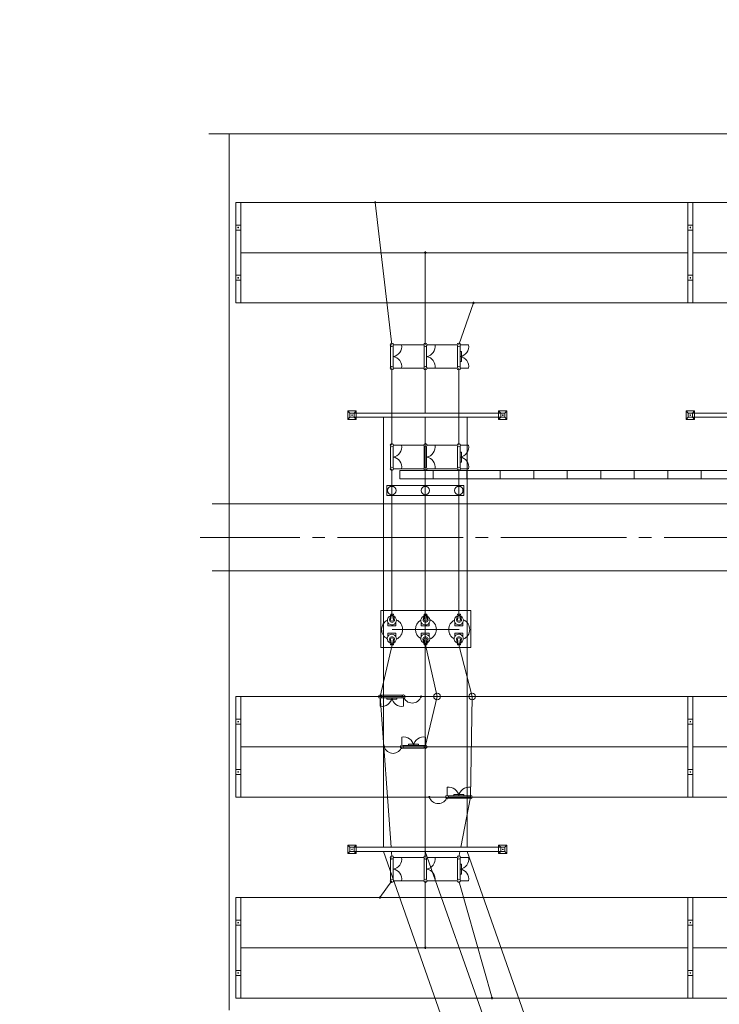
# Model space of a CAD drawing. Header units: millimetres. Extents: x 0 to 420, y 0 to 297.
# Tile 3 of 16: x 0 to 84, y 179 to 297. Entities that reach past the tile are written whole.
import ezdxf

# ---------------------------------------------------------------- set-up
doc = ezdxf.new("R2010")
doc.units = ezdxf.units.MM
for name, pattern in [('K5LT_AXLED', [19.5, 15, -1.5, 1.5, -1.5]), ('K5LT_BASIC', [0]), ('K5LT_THIN', [0]), ('K5LT_THIN_INCLUDED_TO_HATCHING', [0])]:
    doc.linetypes.add(name, pattern=pattern)
doc.layers.add('лотки', color=7, linetype='Continuous')
doc.layers.add('ошиновка 110', color=2, linetype='Continuous', true_color=0xffff00)

# ---------------------------------------------------------------- blocks, each defined once
blk = doc.blocks.new('U27')
at = {"color": 4, "linetype": 'K5LT_THIN', "lineweight": 9, "true_color": 0x00ffff}
for p, q in [((43.87, 240.18), (43.87, 241.38)), ((43.87, 241.38), (53.05, 241.38)), ((53.05, 241.38), (53.05, 240.18)), ((53.05, 240.18), (43.87, 240.18))]:
    blk.add_line(p, q, dxfattribs=at)
blk = doc.blocks.new('U33')
at = {"layer": 'лотки', "color": 4, "linetype": 'K5LT_THIN', "lineweight": 9, "true_color": 0x00ffff}
for p, q in [((201.4, 243.18), (45.4, 243.18)), ((45.4, 243.18), (45.4, 242.18)), ((45.4, 242.18), (201.4, 242.18))]:
    blk.add_line(p, q, dxfattribs=at)
blk = doc.blocks.new('U34')
at = {"color": 7, "linetype": 'K5LT_THIN_INCLUDED_TO_HATCHING', "lineweight": 9, "true_color": 0xffffff}
blk.add_line((25.01, 178.75), (25.01, 283.39), dxfattribs=at)
blk = doc.blocks.new('U36')
at = {"color": 7, "linetype": 'K5LT_THIN_INCLUDED_TO_HATCHING', "lineweight": 9, "true_color": 0xffffff}
blk.add_line((121, 283.39), (22.59, 283.39), dxfattribs=at)
blk = doc.blocks.new('U46')
at = {"color": 4, "linetype": 'K5LT_THIN', "lineweight": 9, "true_color": 0x00ffff}
for p, q in [((79.8, 263.18), (79.8, 275.18)), ((80.4, 275.18), (79.8, 275.18)), ((80.4, 275.18), (80.4, 263.18)), ((79.8, 271.88), (79.8, 272.48)), ((79.8, 272.48), (80.4, 272.48)), ((80.4, 271.88), (79.8, 271.88)), ((80.17, 272.18), (80.03, 272.18)), ((80.1, 272.25), (80.1, 272.11)), ((80.4, 272.48), (80.4, 271.88)), ((79.8, 265.88), (79.8, 266.48)), ((79.8, 266.48), (80.4, 266.48)), ((80.4, 265.88), (79.8, 265.88)), ((80.17, 266.18), (80.03, 266.18)), ((80.1, 266.25), (80.1, 266.11)), ((80.4, 266.48), (80.4, 265.88)), ((80.4, 263.18), (79.8, 263.18))]:
    blk.add_line(p, q, dxfattribs=at)
blk = doc.blocks.new('U47')
at = {"color": 4, "linetype": 'K5LT_THIN', "lineweight": 9, "true_color": 0x00ffff}
for p, q in [((79.8, 204.18), (79.8, 216.18)), ((80.4, 216.18), (79.8, 216.18)), ((80.4, 216.18), (80.4, 204.18)), ((79.8, 212.88), (79.8, 213.48)), ((79.8, 213.48), (80.4, 213.48)), ((80.4, 212.88), (79.8, 212.88)), ((80.17, 213.18), (80.03, 213.18)), ((80.1, 213.25), (80.1, 213.11)), ((80.4, 213.48), (80.4, 212.88)), ((79.8, 206.88), (79.8, 207.48)), ((79.8, 207.48), (80.4, 207.48)), ((80.17, 207.18), (80.03, 207.18)), ((80.1, 207.25), (80.1, 207.11)), ((80.4, 207.48), (80.4, 206.88)), ((80.4, 206.88), (79.8, 206.88)), ((80.4, 204.18), (79.8, 204.18))]:
    blk.add_line(p, q, dxfattribs=at)
blk = doc.blocks.new('U48')
at = {"color": 4, "linetype": 'K5LT_THIN', "lineweight": 9, "true_color": 0x00ffff}
for p, q in [((79.8, 180.18), (79.8, 192.18)), ((80.4, 192.18), (79.8, 192.18)), ((80.4, 192.18), (80.4, 180.18)), ((79.8, 188.88), (79.8, 189.48)), ((79.8, 189.48), (80.4, 189.48)), ((80.4, 189.48), (80.4, 188.88)), ((80.4, 188.88), (79.8, 188.88)), ((80.17, 189.18), (80.03, 189.18)), ((80.1, 189.25), (80.1, 189.11)), ((79.8, 182.88), (79.8, 183.48)), ((79.8, 183.48), (80.4, 183.48)), ((80.4, 183.48), (80.4, 182.88)), ((80.4, 182.88), (79.8, 182.88)), ((80.17, 183.18), (80.03, 183.18)), ((80.1, 183.25), (80.1, 183.11)), ((80.4, 180.18), (79.8, 180.18))]:
    blk.add_line(p, q, dxfattribs=at)
blk = doc.blocks.new('U121')
at = {"color": 4, "linetype": 'K5LT_THIN', "lineweight": 9, "true_color": 0x00ffff}
for p, q in [((25.8, 263.18), (25.8, 275.18)), ((26.4, 275.18), (25.8, 275.18)), ((26.4, 275.18), (26.4, 263.18)), ((25.8, 271.88), (25.8, 272.48)), ((25.8, 272.48), (26.4, 272.48)), ((26.4, 271.88), (25.8, 271.88)), ((26.17, 272.18), (26.03, 272.18)), ((26.1, 272.25), (26.1, 272.11)), ((26.4, 272.48), (26.4, 271.88)), ((25.8, 265.88), (25.8, 266.48)), ((25.8, 266.48), (26.4, 266.48)), ((26.4, 265.88), (25.8, 265.88)), ((26.17, 266.18), (26.03, 266.18)), ((26.1, 266.25), (26.1, 266.11)), ((26.4, 266.48), (26.4, 265.88)), ((26.4, 263.18), (25.8, 263.18))]:
    blk.add_line(p, q, dxfattribs=at)
blk = doc.blocks.new('U122')
at = {"color": 4, "linetype": 'K5LT_THIN', "lineweight": 9, "true_color": 0x00ffff}
for p, q in [((25.8, 204.18), (25.8, 216.18)), ((26.4, 216.18), (25.8, 216.18)), ((26.4, 216.18), (26.4, 204.18)), ((25.8, 212.88), (25.8, 213.48)), ((25.8, 213.48), (26.4, 213.48)), ((26.4, 212.88), (25.8, 212.88)), ((26.17, 213.18), (26.03, 213.18)), ((26.1, 213.25), (26.1, 213.11)), ((26.4, 213.48), (26.4, 212.88)), ((25.8, 206.88), (25.8, 207.48)), ((25.8, 207.48), (26.4, 207.48)), ((26.17, 207.18), (26.03, 207.18)), ((26.1, 207.25), (26.1, 207.11)), ((26.4, 207.48), (26.4, 206.88)), ((26.4, 206.88), (25.8, 206.88)), ((26.4, 204.18), (25.8, 204.18))]:
    blk.add_line(p, q, dxfattribs=at)
blk = doc.blocks.new('U123')
at = {"color": 4, "linetype": 'K5LT_THIN', "lineweight": 9, "true_color": 0x00ffff}
for p, q in [((48.29, 258.05), (48.29, 255.51)), ((48.59, 255.52), (48.59, 258.05)), ((48.65, 258.18), (49.61, 258.18)), ((48.65, 255.38), (49.61, 255.38))]:
    blk.add_line(p, q, dxfattribs=at)
for centre, radius, start, end in [((48.45, 258.18), 0.2, 0, 180), ((48.45, 258.18), 0.2, 180, 0), ((48.43, 257.97), 1.2, 277.855, 10.1513), ((48.43, 255.59), 1.2, 349.8672, 82.145), ((48.45, 255.38), 0.2, 0, 180), ((48.45, 255.38), 0.2, 180, 0)]:
    blk.add_arc(centre, radius, start, end, dxfattribs=at)
blk = doc.blocks.new('U124')
at = {"color": 4, "linetype": 'K5LT_THIN', "lineweight": 9, "true_color": 0x00ffff}
for p, q in [((52.29, 258.05), (52.29, 255.51)), ((52.59, 255.52), (52.59, 258.05)), ((52.65, 258.18), (53.61, 258.18)), ((52.59, 257.38), (52.76, 257.38)), ((52.76, 257.38), (52.76, 256.18)), ((52.76, 256.18), (52.59, 256.18)), ((52.65, 255.38), (53.61, 255.38))]:
    blk.add_line(p, q, dxfattribs=at)
for centre, radius, start, end in [((52.45, 258.18), 0.2, 0, 180), ((52.45, 258.18), 0.2, 180, 0), ((52.43, 257.97), 1.2, 277.855, 10.1513), ((52.43, 255.59), 1.2, 349.8672, 82.145), ((52.45, 255.38), 0.2, 0, 180), ((52.45, 255.38), 0.2, 180, 0)]:
    blk.add_arc(centre, radius, start, end, dxfattribs=at)
blk = doc.blocks.new('U125')
at = {"color": 4, "linetype": 'K5LT_THIN', "lineweight": 9, "true_color": 0x00ffff}
for p, q in [((44.29, 258.05), (44.29, 255.51)), ((44.59, 255.52), (44.59, 258.05)), ((44.65, 258.18), (45.61, 258.18)), ((44.65, 255.38), (45.61, 255.38))]:
    blk.add_line(p, q, dxfattribs=at)
for centre, radius, start, end in [((44.45, 258.18), 0.2, 0, 180), ((44.45, 258.18), 0.2, 180, 0), ((44.43, 257.97), 1.2, 277.855, 10.1513), ((44.43, 255.59), 1.2, 349.8672, 82.145), ((44.45, 255.38), 0.2, 0, 180), ((44.45, 255.38), 0.2, 180, 0)]:
    blk.add_arc(centre, radius, start, end, dxfattribs=at)
blk = doc.blocks.new('U126')
at = {"color": 4, "linetype": 'K5LT_THIN', "lineweight": 9, "true_color": 0x00ffff}
for p, q in [((48.29, 246.05), (48.29, 243.51)), ((48.59, 243.52), (48.59, 246.05)), ((48.65, 246.18), (49.61, 246.18)), ((48.65, 243.38), (49.61, 243.38))]:
    blk.add_line(p, q, dxfattribs=at)
for centre, radius, start, end in [((48.45, 246.18), 0.2, 0, 180), ((48.45, 246.18), 0.2, 180, 0), ((48.43, 245.97), 1.2, 277.855, 10.1513), ((48.43, 243.59), 1.2, 349.8672, 82.145), ((48.45, 243.38), 0.2, 0, 180), ((48.45, 243.38), 0.2, 180, 0)]:
    blk.add_arc(centre, radius, start, end, dxfattribs=at)
blk = doc.blocks.new('U127')
at = {"color": 4, "linetype": 'K5LT_THIN', "lineweight": 9, "true_color": 0x00ffff}
for p, q in [((52.29, 246.05), (52.29, 243.51)), ((52.59, 243.52), (52.59, 246.05)), ((52.65, 246.18), (53.61, 246.18)), ((52.59, 245.38), (52.76, 245.38)), ((52.76, 245.38), (52.76, 244.18)), ((52.76, 244.18), (52.59, 244.18)), ((52.65, 243.38), (53.61, 243.38))]:
    blk.add_line(p, q, dxfattribs=at)
for centre, radius, start, end in [((52.45, 246.18), 0.2, 0, 180), ((52.45, 246.18), 0.2, 180, 0), ((52.43, 245.97), 1.2, 277.855, 10.1513), ((52.43, 243.59), 1.2, 349.8672, 82.145), ((52.45, 243.38), 0.2, 0, 180), ((52.45, 243.38), 0.2, 180, 0)]:
    blk.add_arc(centre, radius, start, end, dxfattribs=at)
blk = doc.blocks.new('U128')
at = {"color": 4, "linetype": 'K5LT_THIN', "lineweight": 9, "true_color": 0x00ffff}
for p, q in [((44.29, 246.05), (44.29, 243.51)), ((44.59, 243.52), (44.59, 246.05)), ((44.65, 246.18), (45.61, 246.18)), ((44.65, 243.38), (45.61, 243.38))]:
    blk.add_line(p, q, dxfattribs=at)
for centre, radius, start, end in [((44.45, 246.18), 0.2, 0, 180), ((44.45, 246.18), 0.2, 180, 0), ((44.43, 245.97), 1.2, 277.855, 10.1513), ((44.43, 243.59), 1.2, 349.8672, 82.145), ((44.45, 243.38), 0.2, 0, 180), ((44.45, 243.38), 0.2, 180, 0)]:
    blk.add_arc(centre, radius, start, end, dxfattribs=at)
blk = doc.blocks.new('U139')
at = {"color": 4, "linetype": 'K5LT_THIN', "lineweight": 9, "true_color": 0x00ffff}
for p, q in [((48.29, 196.85), (48.29, 194.31)), ((48.59, 194.32), (48.59, 196.85)), ((48.65, 196.98), (49.61, 196.98)), ((48.65, 194.18), (49.61, 194.18))]:
    blk.add_line(p, q, dxfattribs=at)
for centre, radius, start, end in [((48.45, 196.98), 0.2, 0, 180), ((48.45, 196.98), 0.2, 180, 0), ((48.43, 196.77), 1.2, 277.855, 10.1513), ((48.43, 194.39), 1.2, 349.8672, 82.145), ((48.45, 194.18), 0.2, 0, 180), ((48.45, 194.18), 0.2, 180, 0)]:
    blk.add_arc(centre, radius, start, end, dxfattribs=at)
blk = doc.blocks.new('U140')
at = {"color": 4, "linetype": 'K5LT_THIN', "lineweight": 9, "true_color": 0x00ffff}
for p, q in [((52.29, 196.85), (52.29, 194.31)), ((52.59, 194.32), (52.59, 196.85)), ((52.65, 196.98), (53.61, 196.98)), ((52.59, 196.18), (52.76, 196.18)), ((52.76, 196.18), (52.76, 194.98)), ((52.76, 194.98), (52.59, 194.98)), ((52.65, 194.18), (53.61, 194.18))]:
    blk.add_line(p, q, dxfattribs=at)
for centre, radius, start, end in [((52.45, 196.98), 0.2, 0, 180), ((52.45, 196.98), 0.2, 180, 0), ((52.43, 196.77), 1.2, 277.855, 10.1513), ((52.43, 194.39), 1.2, 349.8672, 82.145), ((52.45, 194.18), 0.2, 0, 180), ((52.45, 194.18), 0.2, 180, 0)]:
    blk.add_arc(centre, radius, start, end, dxfattribs=at)
blk = doc.blocks.new('U141')
at = {"color": 4, "linetype": 'K5LT_THIN', "lineweight": 9, "true_color": 0x00ffff}
for p, q in [((44.29, 196.85), (44.29, 194.31)), ((44.59, 194.32), (44.59, 196.85)), ((44.65, 196.98), (45.61, 196.98)), ((44.65, 194.18), (45.61, 194.18))]:
    blk.add_line(p, q, dxfattribs=at)
for centre, radius, start, end in [((44.45, 196.98), 0.2, 0, 180), ((44.45, 196.98), 0.2, 180, 0), ((44.43, 196.77), 1.2, 277.855, 10.1513), ((44.43, 194.39), 1.2, 349.8672, 82.145), ((44.45, 194.18), 0.2, 0, 180), ((44.45, 194.18), 0.2, 180, 0)]:
    blk.add_arc(centre, radius, start, end, dxfattribs=at)
blk = doc.blocks.new('U151')
at = {"color": 4, "linetype": 'K5LT_THIN', "lineweight": 9, "true_color": 0x00ffff}
for p, q in [((45.72, 216.33), (43.18, 216.33)), ((43.05, 215.98), (43.05, 215.02)), ((43.18, 216.03), (45.71, 216.03)), ((43.85, 215.86), (43.85, 216.03)), ((45.05, 215.86), (43.85, 215.86)), ((45.05, 216.03), (45.05, 215.86)), ((45.85, 215.98), (45.85, 215.02))]:
    blk.add_line(p, q, dxfattribs=at)
for centre, radius, start, end in [((43.05, 216.18), 0.2, 0, 180), ((45.85, 216.18), 0.2, 0, 180), ((43.05, 216.18), 0.2, 180, 0), ((43.26, 216.2), 1.2, 259.8672, 352.145), ((45.64, 216.2), 1.2, 187.855, 280.1513), ((45.85, 216.18), 0.2, 180, 0)]:
    blk.add_arc(centre, radius, start, end, dxfattribs=at)
blk = doc.blocks.new('U152')
at = {"color": 4, "linetype": 'K5LT_THIN', "lineweight": 9, "true_color": 0x00ffff}
for p, q in [((51.05, 204.38), (51.05, 205.34)), ((53.85, 204.38), (53.85, 205.34)), ((53.71, 204.33), (51.18, 204.33)), ((51.18, 204.03), (53.72, 204.03)), ((51.85, 204.33), (51.85, 204.5)), ((51.85, 204.5), (53.05, 204.5)), ((53.05, 204.5), (53.05, 204.33))]:
    blk.add_line(p, q, dxfattribs=at)
for centre, radius, start, end in [((51.26, 204.16), 1.2, 7.855, 100.1513), ((53.64, 204.16), 1.2, 79.8672, 172.145), ((51.05, 204.18), 0.2, 0, 180), ((51.05, 204.18), 0.2, 180, 0), ((53.85, 204.18), 0.2, 0, 180), ((53.85, 204.18), 0.2, 180, 0)]:
    blk.add_arc(centre, radius, start, end, dxfattribs=at)
blk = doc.blocks.new('U153')
at = {"color": 4, "linetype": 'K5LT_THIN', "lineweight": 9, "true_color": 0x00ffff}
for p, q in [((45.65, 210.38), (45.65, 211.34)), ((46.45, 210.33), (46.45, 210.5)), ((46.45, 210.5), (47.65, 210.5)), ((47.65, 210.5), (47.65, 210.33)), ((48.45, 210.38), (48.45, 211.34)), ((48.31, 210.33), (45.78, 210.33)), ((45.78, 210.03), (48.32, 210.03))]:
    blk.add_line(p, q, dxfattribs=at)
for centre, radius, start, end in [((45.86, 210.16), 1.2, 7.855, 100.1513), ((48.24, 210.16), 1.2, 79.8672, 172.145), ((45.65, 210.18), 0.2, 0, 180), ((45.65, 210.18), 0.2, 180, 0), ((48.45, 210.18), 0.2, 0, 180), ((48.45, 210.18), 0.2, 180, 0)]:
    blk.add_arc(centre, radius, start, end, dxfattribs=at)
blk = doc.blocks.new('U156')
at = {"color": 4, "linetype": 'K5LT_THIN', "lineweight": 9, "true_color": 0x00ffff}
for p, q in [((25.8, 180.18), (25.8, 192.18)), ((26.4, 192.18), (25.8, 192.18)), ((26.4, 192.18), (26.4, 180.18)), ((25.8, 188.88), (25.8, 189.48)), ((25.8, 189.48), (26.4, 189.48)), ((26.4, 189.48), (26.4, 188.88)), ((26.4, 188.88), (25.8, 188.88)), ((26.17, 189.18), (26.03, 189.18)), ((26.1, 189.25), (26.1, 189.11)), ((25.8, 182.88), (25.8, 183.48)), ((25.8, 183.48), (26.4, 183.48)), ((26.4, 183.48), (26.4, 182.88)), ((26.4, 182.88), (25.8, 182.88)), ((26.17, 183.18), (26.03, 183.18)), ((26.1, 183.25), (26.1, 183.11)), ((26.4, 180.18), (25.8, 180.18))]:
    blk.add_line(p, q, dxfattribs=at)

msp = doc.modelspace()

# ---------------------------------------------------------------- linework, layer by layer
at = {"color": 4, "linetype": 'K5LT_THIN', "lineweight": 9, "true_color": 0x00ffff}
for p, q in [((45.611954, 258.180664), (48.247709, 258.180664)), ((49.611954, 258.180664), (52.247709, 258.180664)), ((45.612022, 255.380664), (48.247709, 255.380664)), ((49.612022, 255.380664), (52.247709, 255.380664)), ((39.447709, 250.030522), (39.197709, 250.280522)), ((39.447709, 250.030522), (39.197709, 250.280522)), ((40.197709, 250.280522), (39.197709, 250.280522)), ((39.197709, 250.280522), (39.197709, 249.780522)), ((40.197709, 250.280522), (39.197709, 250.280522)), ((39.197709, 250.280522), (39.197709, 250.030522)), ((39.197709, 249.780522), (39.197709, 249.280522)), ((39.447709, 249.530522), (39.197709, 249.280522)), ((39.447709, 249.530522), (39.197709, 249.280522)), ((39.197709, 249.530522), (39.197709, 249.280522)), ((39.197709, 249.280522), (40.197709, 249.280522)), ((57.447709, 250.030522), (39.447709, 250.030522)), ((39.947709, 250.030522), (39.447709, 250.030522)), ((39.447709, 250.030522), (39.447709, 249.530522)), ((39.947709, 250.030522), (39.447709, 250.030522)), ((39.447709, 250.030522), (39.447709, 249.530522)), ((39.447709, 249.530522), (57.447709, 249.530522)), ((39.447709, 249.530522), (39.947709, 249.530522)), ((39.447709, 249.530522), (39.947709, 249.530522)), ((39.767709, 249.780522), (39.627709, 249.780522)), ((39.767709, 249.780522), (39.627709, 249.780522)), ((39.697709, 249.850522), (39.697709, 249.710522)), ((39.697709, 249.850522), (39.697709, 249.710522)), ((39.947709, 250.030522), (40.197709, 250.280522)), ((39.947709, 250.030522), (40.197709, 250.280522)), ((39.947709, 249.530522), (39.947709, 250.030522)), ((39.947709, 249.530522), (39.947709, 250.030522)), ((39.947709, 249.530522), (40.197709, 249.280522)), ((39.947709, 249.530522), (40.197709, 249.280522)), ((40.197709, 250.030522), (40.197709, 250.280522)), ((40.197709, 249.280522), (40.197709, 250.280522)), ((40.197709, 249.280522), (40.197709, 249.530522)), ((48.447709, 249.530522), (48.447709, 246.180617)), ((57.447709, 250.030522), (57.197709, 250.280522)), ((58.197709, 250.280522), (57.197709, 250.280522)), ((57.197709, 250.280522), (57.197709, 250.030522)), ((57.447709, 250.030522), (57.197709, 250.280522)), ((57.447709, 250.030522), (57.197709, 250.280522)), ((58.197709, 250.280522), (57.197709, 250.280522)), ((57.197709, 250.280522), (57.197709, 249.780522)), ((58.197709, 250.280522), (57.197709, 250.280522)), ((57.197709, 250.280522), (57.197709, 250.030522)), ((57.447709, 250.030522), (57.197709, 250.280522)), ((57.447709, 250.030522), (57.197709, 250.280522)), ((58.197709, 250.280522), (57.197709, 250.280522)), ((57.197709, 250.280522), (57.197709, 249.780522)), ((58.197709, 250.280522), (57.197709, 250.280522)), ((57.197709, 250.280522), (57.197709, 250.030522)), ((57.197709, 249.780522), (57.197709, 249.280522)), ((57.197709, 249.780522), (57.197709, 249.280522)), ((57.447709, 249.530522), (57.197709, 249.280522)), ((57.197709, 249.530522), (57.197709, 249.280522)), ((57.447709, 249.530522), (57.197709, 249.280522)), ((57.447709, 249.530522), (57.197709, 249.280522)), ((57.197709, 249.530522), (57.197709, 249.280522)), ((57.447709, 249.530522), (57.197709, 249.280522)), ((57.447709, 249.530522), (57.197709, 249.280522)), ((57.197709, 249.530522), (57.197709, 249.280522)), ((57.197709, 249.280522), (58.197709, 249.280522)), ((57.197709, 249.280522), (58.197709, 249.280522)), ((57.197709, 249.280522), (58.197709, 249.280522)), ((57.197709, 249.280522), (58.197709, 249.280522)), ((57.197709, 249.280522), (58.197709, 249.280522)), ((57.947709, 250.030522), (57.447709, 250.030522)), ((57.447709, 250.030522), (57.447709, 249.530522)), ((57.947709, 250.030522), (57.447709, 250.030522)), ((57.447709, 250.030522), (57.447709, 249.530522)), ((57.947709, 250.030522), (57.447709, 250.030522)), ((57.447709, 250.030522), (57.447709, 249.530522)), ((57.947709, 250.030522), (57.447709, 250.030522)), ((57.447709, 250.030522), (57.447709, 249.530522)), ((57.947709, 250.030522), (57.447709, 250.030522)), ((57.447709, 250.030522), (57.447709, 249.530522)), ((57.447709, 249.530522), (57.947709, 249.530522)), ((57.447709, 249.530522), (57.947709, 249.530522)), ((57.447709, 249.530522), (57.947709, 249.530522)), ((57.447709, 249.530522), (57.947709, 249.530522)), ((57.447709, 249.530522), (57.947709, 249.530522)), ((57.767709, 249.780522), (57.627709, 249.780522)), ((57.767709, 249.780522), (57.627709, 249.780522)), ((57.767709, 249.780522), (57.627709, 249.780522)), ((57.767709, 249.780522), (57.627709, 249.780522)), ((57.767709, 249.780522), (57.627709, 249.780522)), ((57.697709, 249.850522), (57.697709, 249.710522)), ((57.697709, 249.850522), (57.697709, 249.710522)), ((57.697709, 249.850522), (57.697709, 249.710522)), ((57.697709, 249.850522), (57.697709, 249.710522)), ((57.697709, 249.850522), (57.697709, 249.710522)), ((57.947709, 250.030522), (58.197709, 250.280522)), ((57.947709, 250.030522), (58.197709, 250.280522)), ((57.947709, 250.030522), (58.197709, 250.280522)), ((57.947709, 250.030522), (58.197709, 250.280522)), ((57.947709, 250.030522), (58.197709, 250.280522)), ((57.947709, 249.530522), (57.947709, 250.030522)), ((57.947709, 249.530522), (57.947709, 250.030522)), ((57.947709, 249.530522), (57.947709, 250.030522)), ((57.947709, 249.530522), (57.947709, 250.030522)), ((57.947709, 249.530522), (57.947709, 250.030522)), ((57.947709, 249.530522), (58.197709, 249.280522)), ((57.947709, 249.530522), (58.197709, 249.280522)), ((57.947709, 249.530522), (58.197709, 249.280522)), ((57.947709, 249.530522), (58.197709, 249.280522)), ((57.947709, 249.530522), (58.197709, 249.280522)), ((58.197709, 249.280522), (58.197709, 250.280522)), ((58.197709, 250.030522), (58.197709, 250.280522)), ((58.197709, 249.280522), (58.197709, 250.280522)), ((58.197709, 250.030522), (58.197709, 250.280522)), ((58.197709, 249.280522), (58.197709, 250.280522)), ((58.197709, 249.280522), (58.197709, 249.530522)), ((58.197709, 249.280522), (58.197709, 249.530522)), ((79.847391, 250.030522), (79.597391, 250.280522)), ((79.847391, 250.030522), (79.597391, 250.280522)), ((80.597391, 250.280522), (79.597391, 250.280522)), ((79.597391, 250.280522), (79.597391, 249.780522)), ((80.597391, 250.280522), (79.597391, 250.280522)), ((79.597391, 250.280522), (79.597391, 250.030522)), ((79.597391, 249.780522), (79.597391, 249.280522)), ((79.847391, 249.530522), (79.597391, 249.280522)), ((79.847391, 249.530522), (79.597391, 249.280522)), ((79.597391, 249.530522), (79.597391, 249.280522)), ((79.597391, 249.280522), (80.597391, 249.280522)), ((79.597391, 249.280522), (80.597391, 249.280522)), ((97.847391, 250.030522), (79.847391, 250.030522)), ((80.347391, 250.030522), (79.847391, 250.030522)), ((79.847391, 250.030522), (79.847391, 249.530522)), ((80.347391, 250.030522), (79.847391, 250.030522)), ((79.847391, 250.030522), (79.847391, 249.530522)), ((79.847391, 249.530522), (97.847391, 249.530522)), ((79.847391, 249.530522), (80.347391, 249.530522)), ((79.847391, 249.530522), (80.347391, 249.530522)), ((80.167391, 249.780522), (80.027391, 249.780522)), ((80.167391, 249.780522), (80.027391, 249.780522)), ((80.097391, 249.850522), (80.097391, 249.710522)), ((80.097391, 249.850522), (80.097391, 249.710522)), ((80.347391, 250.030522), (80.597391, 250.280522)), ((80.347391, 250.030522), (80.597391, 250.280522)), ((80.347391, 249.530522), (80.347391, 250.030522)), ((80.347391, 249.530522), (80.347391, 250.030522)), ((80.347391, 249.530522), (80.597391, 249.280522)), ((80.347391, 249.530522), (80.597391, 249.280522)), ((80.597391, 250.030522), (80.597391, 250.280522)), ((80.597391, 249.280522), (80.597391, 250.280522)), ((80.597391, 249.280522), (80.597391, 249.530522)), ((45.611954, 246.180617), (48.247709, 246.180617)), ((49.611954, 246.180617), (52.247709, 246.180617)), ((45.612022, 243.380617), (48.247709, 243.380617)), ((48.447709, 243.380617), (48.447709, 226.028617)), ((49.612022, 243.380617), (52.247709, 243.380617)), ((53.395052, 242.180617), (53.395052, 243.180617)), ((227.838798, 239.180522), (23.008824, 239.180522)), ((23.008824, 231.180522), (227.838798, 231.180522)), ((53.885436, 226.440497), (43.128454, 226.440497)), ((43.128933, 222.02703), (43.128454, 226.440497)), ((44.310317, 226.027966), (44.175895, 225.288346)), ((44.396721, 225.912287), (44.287107, 225.321548)), ((44.640391, 226.027989), (44.310317, 226.027966)), ((44.545289, 225.912298), (44.396721, 225.912287)), ((44.545289, 225.912298), (44.654989, 225.30035)), ((44.640391, 226.027989), (44.781033, 225.263938)), ((48.30505, 226.028198), (48.170628, 225.288578)), ((48.391454, 225.91252), (48.28184, 225.32178)), ((48.635124, 226.028222), (48.30505, 226.028198)), ((48.540022, 225.91253), (48.391454, 225.91252)), ((48.540022, 225.91253), (48.649722, 225.300582)), ((48.635124, 226.028222), (48.775766, 225.26417)), ((52.310317, 226.028435), (52.175895, 225.288815)), ((52.396721, 225.912757), (52.287107, 225.322017)), ((52.640391, 226.028459), (52.310317, 226.028435)), ((52.545289, 225.912767), (52.396721, 225.912757)), ((52.545289, 225.912767), (52.654989, 225.300819)), ((52.640391, 226.028459), (52.781033, 225.264407)), ((53.885436, 226.440497), (53.885912, 222.02703)), ((43.97029, 224.606397), (43.97026, 225.024716)), ((43.97029, 224.606397), (44.928508, 224.606465)), ((44.92848, 225.011304), (44.928508, 224.606465)), ((47.965023, 224.606629), (47.964993, 225.024948)), ((47.965023, 224.606629), (48.923241, 224.606697)), ((48.923213, 225.011537), (48.923241, 224.606697)), ((51.97029, 224.606866), (51.97026, 225.025185)), ((51.97029, 224.606866), (52.928508, 224.606934)), ((52.92848, 225.011773), (52.928508, 224.606934)), ((43.96275, 223.757996), (44.920969, 223.758064)), ((43.96275, 223.757996), (43.96278, 223.339677)), ((52.475354, 224.181059), (44.475354, 224.180522)), ((44.920998, 223.353225), (44.920969, 223.758064)), ((47.957483, 223.758229), (48.915702, 223.758297)), ((47.957483, 223.758229), (47.957513, 223.33991)), ((48.915731, 223.353458), (48.915702, 223.758297)), ((51.96275, 223.758465), (52.920969, 223.758533)), ((51.96275, 223.758465), (51.96278, 223.340146)), ((52.920998, 223.353694), (52.920969, 223.758533)), ((44.30298, 222.336475), (44.168452, 223.076076)), ((44.389367, 222.452166), (44.279669, 223.04289)), ((44.633054, 222.336499), (44.30298, 222.336475)), ((44.537935, 222.452177), (44.389367, 222.452166)), ((44.537935, 222.452177), (44.647548, 223.06414)), ((44.633054, 222.336499), (44.773587, 223.10057)), ((48.297713, 222.336708), (48.163185, 223.076308)), ((48.3841, 222.452399), (48.274402, 223.043123)), ((48.627787, 222.336731), (48.297713, 222.336708)), ((48.532668, 222.452409), (48.3841, 222.452399)), ((48.532668, 222.452409), (48.642281, 223.064373)), ((48.627787, 222.336731), (48.76832, 223.100803)), ((52.30298, 222.336944), (52.168452, 223.076545)), ((52.389367, 222.452635), (52.279669, 223.043359)), ((52.633054, 222.336968), (52.30298, 222.336944)), ((52.537935, 222.452646), (52.389367, 222.452635)), ((52.537935, 222.452646), (52.647548, 223.064609)), ((52.633054, 222.336968), (52.773587, 223.101039)), ((53.885912, 222.02703), (43.128933, 222.02703)), ((48.447709, 210.180522), (48.447709, 196.980759)), ((39.447709, 198.180522), (39.197709, 198.430522)), ((39.447709, 198.180522), (39.197709, 198.430522)), ((40.197709, 198.430522), (39.197709, 198.430522)), ((39.197709, 198.430522), (39.197709, 197.930522)), ((40.197709, 198.430522), (39.197709, 198.430522)), ((39.197709, 198.430522), (39.197709, 198.180522)), ((39.197709, 197.930522), (39.197709, 197.430522)), ((39.447709, 197.680522), (39.197709, 197.430522)), ((39.447709, 197.680522), (39.197709, 197.430522)), ((39.197709, 197.680522), (39.197709, 197.430522)), ((57.447709, 198.180522), (39.447709, 198.180522)), ((39.947709, 198.180522), (39.447709, 198.180522)), ((39.447709, 198.180522), (39.447709, 197.680522)), ((39.947709, 198.180522), (39.447709, 198.180522)), ((39.447709, 198.180522), (39.447709, 197.680522)), ((39.447709, 197.680522), (57.447709, 197.680522)), ((39.447709, 197.680522), (39.947709, 197.680522)), ((39.447709, 197.680522), (39.947709, 197.680522)), ((39.767709, 197.930522), (39.627709, 197.930522)), ((39.767709, 197.930522), (39.627709, 197.930522)), ((39.697709, 198.000522), (39.697709, 197.860522)), ((39.697709, 198.000522), (39.697709, 197.860522)), ((39.947709, 198.180522), (40.197709, 198.430522)), ((39.947709, 198.180522), (40.197709, 198.430522)), ((39.947709, 197.680522), (39.947709, 198.180522)), ((39.947709, 197.680522), (39.947709, 198.180522)), ((39.947709, 197.680522), (40.197709, 197.430522)), ((39.947709, 197.680522), (40.197709, 197.430522)), ((40.197709, 198.180522), (40.197709, 198.430522)), ((40.197709, 197.430522), (40.197709, 198.430522)), ((40.197709, 197.430522), (40.197709, 197.680522)), ((57.447709, 198.180522), (57.197709, 198.430522)), ((58.197709, 198.430522), (57.197709, 198.430522)), ((57.197709, 198.430522), (57.197709, 198.180522)), ((57.447709, 198.180522), (57.197709, 198.430522)), ((57.447709, 198.180522), (57.197709, 198.430522)), ((58.197709, 198.430522), (57.197709, 198.430522)), ((57.197709, 198.430522), (57.197709, 197.930522)), ((58.197709, 198.430522), (57.197709, 198.430522)), ((57.197709, 198.430522), (57.197709, 198.180522)), ((57.447709, 198.180522), (57.197709, 198.430522)), ((57.447709, 198.180522), (57.197709, 198.430522)), ((58.197709, 198.430522), (57.197709, 198.430522)), ((57.197709, 198.430522), (57.197709, 197.930522)), ((58.197709, 198.430522), (57.197709, 198.430522)), ((57.197709, 198.430522), (57.197709, 198.180522)), ((57.197709, 197.930522), (57.197709, 197.430522)), ((57.197709, 197.930522), (57.197709, 197.430522)), ((57.447709, 197.680522), (57.197709, 197.430522)), ((57.197709, 197.680522), (57.197709, 197.430522)), ((57.447709, 197.680522), (57.197709, 197.430522)), ((57.447709, 197.680522), (57.197709, 197.430522)), ((57.197709, 197.680522), (57.197709, 197.430522)), ((57.447709, 197.680522), (57.197709, 197.430522)), ((57.447709, 197.680522), (57.197709, 197.430522)), ((57.197709, 197.680522), (57.197709, 197.430522)), ((57.947709, 198.180522), (57.447709, 198.180522)), ((57.447709, 198.180522), (57.447709, 197.680522)), ((57.947709, 198.180522), (57.447709, 198.180522)), ((57.447709, 198.180522), (57.447709, 197.680522)), ((57.947709, 198.180522), (57.447709, 198.180522)), ((57.447709, 198.180522), (57.447709, 197.680522)), ((57.947709, 198.180522), (57.447709, 198.180522)), ((57.447709, 198.180522), (57.447709, 197.680522)), ((57.947709, 198.180522), (57.447709, 198.180522)), ((57.447709, 198.180522), (57.447709, 197.680522)), ((57.447709, 197.680522), (57.947709, 197.680522)), ((57.447709, 197.680522), (57.947709, 197.680522)), ((57.447709, 197.680522), (57.947709, 197.680522)), ((57.447709, 197.680522), (57.947709, 197.680522)), ((57.447709, 197.680522), (57.947709, 197.680522)), ((57.767709, 197.930522), (57.627709, 197.930522)), ((57.767709, 197.930522), (57.627709, 197.930522)), ((57.767709, 197.930522), (57.627709, 197.930522)), ((57.767709, 197.930522), (57.627709, 197.930522)), ((57.767709, 197.930522), (57.627709, 197.930522)), ((57.697709, 198.000522), (57.697709, 197.860522)), ((57.697709, 198.000522), (57.697709, 197.860522)), ((57.697709, 198.000522), (57.697709, 197.860522)), ((57.697709, 198.000522), (57.697709, 197.860522)), ((57.697709, 198.000522), (57.697709, 197.860522)), ((57.947709, 198.180522), (58.197709, 198.430522)), ((57.947709, 198.180522), (58.197709, 198.430522)), ((57.947709, 198.180522), (58.197709, 198.430522)), ((57.947709, 198.180522), (58.197709, 198.430522)), ((57.947709, 198.180522), (58.197709, 198.430522)), ((57.947709, 197.680522), (57.947709, 198.180522)), ((57.947709, 197.680522), (57.947709, 198.180522)), ((57.947709, 197.680522), (57.947709, 198.180522)), ((57.947709, 197.680522), (57.947709, 198.180522)), ((57.947709, 197.680522), (57.947709, 198.180522)), ((57.947709, 197.680522), (58.197709, 197.430522)), ((57.947709, 197.680522), (58.197709, 197.430522)), ((57.947709, 197.680522), (58.197709, 197.430522)), ((57.947709, 197.680522), (58.197709, 197.430522)), ((57.947709, 197.680522), (58.197709, 197.430522)), ((58.197709, 197.430522), (58.197709, 198.430522)), ((58.197709, 198.180522), (58.197709, 198.430522)), ((58.197709, 197.430522), (58.197709, 198.430522)), ((58.197709, 198.180522), (58.197709, 198.430522)), ((58.197709, 197.430522), (58.197709, 198.430522)), ((58.197709, 197.430522), (58.197709, 197.680522)), ((58.197709, 197.430522), (58.197709, 197.680522)), ((39.197709, 197.430522), (40.197709, 197.430522)), ((45.611954, 196.980759), (48.247709, 196.980759)), ((49.611954, 196.980759), (52.247709, 196.980759)), ((57.197709, 197.430522), (58.197709, 197.430522)), ((57.197709, 197.430522), (58.197709, 197.430522)), ((57.197709, 197.430522), (58.197709, 197.430522)), ((57.197709, 197.430522), (58.197709, 197.430522)), ((57.197709, 197.430522), (58.197709, 197.430522)), ((45.612022, 194.180759), (48.247709, 194.180759)), ((49.612022, 194.180759), (52.247709, 194.180759))]:
    msp.add_line(p, q, dxfattribs=at)
at = {"color": 2, "linetype": 'K5LT_AXLED', "lineweight": 9, "true_color": 0xffff00}
msp.add_line((228.457412, 235.180522), (21.565399, 235.180522), dxfattribs=at)
at = {"color": 4, "linetype": 'K5LT_THIN', "true_color": 0x00ffff, "const_width": 0.09}
for points in [[(44.781033, 225.263938), (44.765114, 225.232655), (44.747769, 225.203798), (44.728932, 225.177372), (44.708531, 225.153382), (44.686483, 225.131833), (44.662696, 225.112731), (44.637066, 225.096084), (44.609471, 225.081899), (44.591392, 225.074374), (44.565626, 225.066026), (44.536056, 225.059457), (44.503148, 225.055219), (44.468412, 225.053907), (44.434497, 225.055788), (44.403747, 225.060553), (44.400875, 225.061171), (44.370912, 225.069145), (44.339208, 225.080669), (44.309294, 225.094979), (44.283808, 225.110748), (44.267491, 225.123403), (44.247938, 225.142098), (44.228923, 225.164473), (44.211635, 225.189677), (44.197375, 225.21612), (44.187903, 225.23929), (44.179902, 225.267129), (44.175895, 225.288346)], [(44.654989, 225.30035), (44.645788, 225.281195), (44.633983, 225.263315), (44.619306, 225.246569), (44.614386, 225.241828), (44.598763, 225.229298), (44.578796, 225.217054), (44.56454, 225.209924), (44.540846, 225.200606), (44.514903, 225.193769), (44.4922, 225.190497), (44.470097, 225.190062), (44.444656, 225.19252), (44.414517, 225.198296), (44.410861, 225.19915), (44.37462, 225.209204), (44.352267, 225.219057), (44.351315, 225.219596), (44.331398, 225.232293), (44.312853, 225.247892), (44.301306, 225.261982), (44.297591, 225.268426), (44.290443, 225.286598), (44.287238, 225.303971), (44.287107, 225.321548)], [(48.775766, 225.26417), (48.759847, 225.232887), (48.742502, 225.204031), (48.723665, 225.177605), (48.703264, 225.153614), (48.681216, 225.132065), (48.657429, 225.112964), (48.631799, 225.096316), (48.604204, 225.082131), (48.586125, 225.074606), (48.560359, 225.066259), (48.530789, 225.05969), (48.497881, 225.055452), (48.463145, 225.05414), (48.42923, 225.056021), (48.39848, 225.060786), (48.395608, 225.061403), (48.365645, 225.069378), (48.333941, 225.080901), (48.304027, 225.095211), (48.278541, 225.110981), (48.262224, 225.123636), (48.242671, 225.14233), (48.223656, 225.164705), (48.206368, 225.18991), (48.192108, 225.216353), (48.182636, 225.239523), (48.174635, 225.267361), (48.170628, 225.288578)], [(48.649722, 225.300582), (48.640521, 225.281427), (48.628716, 225.263548), (48.614039, 225.246802), (48.609119, 225.24206), (48.593496, 225.229531), (48.573529, 225.217287), (48.559273, 225.210157), (48.535579, 225.200839), (48.509635, 225.194002), (48.486933, 225.190729), (48.46483, 225.190295), (48.439389, 225.192752), (48.40925, 225.198529), (48.405593, 225.199383), (48.369353, 225.209437), (48.347, 225.21929), (48.346047, 225.219828), (48.326131, 225.232526), (48.307586, 225.248124), (48.296039, 225.262215), (48.292324, 225.268658), (48.285176, 225.286831), (48.281971, 225.304204), (48.28184, 225.32178)], [(52.781033, 225.264407), (52.765114, 225.233124), (52.747769, 225.204267), (52.728932, 225.177841), (52.708531, 225.153851), (52.686483, 225.132302), (52.662696, 225.1132), (52.637066, 225.096553), (52.609471, 225.082368), (52.591392, 225.074843), (52.565626, 225.066495), (52.536056, 225.059926), (52.503148, 225.055688), (52.468412, 225.054377), (52.434497, 225.056257), (52.403747, 225.061022), (52.400875, 225.06164), (52.370912, 225.069614), (52.339208, 225.081138), (52.309294, 225.095448), (52.283808, 225.111217), (52.267491, 225.123873), (52.247938, 225.142567), (52.228923, 225.164942), (52.211635, 225.190146), (52.197375, 225.21659), (52.187903, 225.239759), (52.179902, 225.267598), (52.175895, 225.288815)], [(52.654989, 225.300819), (52.645788, 225.281664), (52.633983, 225.263785), (52.619306, 225.247038), (52.614386, 225.242297), (52.598763, 225.229767), (52.578796, 225.217523), (52.56454, 225.210393), (52.540846, 225.201075), (52.514903, 225.194238), (52.4922, 225.190966), (52.470097, 225.190531), (52.444656, 225.192989), (52.414517, 225.198766), (52.410861, 225.19962), (52.37462, 225.209673), (52.352267, 225.219527), (52.351315, 225.220065), (52.331398, 225.232762), (52.312853, 225.248361), (52.301306, 225.262452), (52.297591, 225.268895), (52.290443, 225.287068), (52.287238, 225.304441), (52.287107, 225.322017)], [(44.773587, 223.10057), (44.757664, 223.131851), (44.740315, 223.160705), (44.721474, 223.187128), (44.701069, 223.211116), (44.679018, 223.232662), (44.655229, 223.25176), (44.629596, 223.268404), (44.601999, 223.282585), (44.583919, 223.290107), (44.558152, 223.298451), (44.528581, 223.305016), (44.495672, 223.309249), (44.460936, 223.310556), (44.427021, 223.308671), (44.396272, 223.303901), (44.3934, 223.303283), (44.363438, 223.295304), (44.331736, 223.283776), (44.301824, 223.269462), (44.276341, 223.253689), (44.260025, 223.241032), (44.240475, 223.222334), (44.221462, 223.199957), (44.204178, 223.17475), (44.189922, 223.148305), (44.180454, 223.125133), (44.172457, 223.097294), (44.168452, 223.076076)], [(44.647548, 223.06414), (44.638345, 223.083294), (44.626537, 223.101172), (44.611858, 223.117916), (44.606937, 223.122657), (44.591312, 223.135184), (44.571343, 223.147425), (44.557087, 223.154553), (44.533391, 223.163868), (44.507447, 223.170701), (44.484744, 223.17397), (44.462641, 223.174402), (44.4372, 223.17194), (44.407062, 223.16616), (44.403405, 223.165305), (44.367166, 223.155246), (44.344814, 223.145389), (44.343862, 223.144851), (44.323947, 223.132151), (44.305404, 223.11655), (44.29386, 223.102457), (44.290145, 223.096013), (44.283, 223.07784), (44.279798, 223.060466), (44.279669, 223.04289)], [(48.76832, 223.100803), (48.752397, 223.132084), (48.735048, 223.160938), (48.716207, 223.187361), (48.695802, 223.211348), (48.673751, 223.232894), (48.649962, 223.251993), (48.624329, 223.268636), (48.596732, 223.282817), (48.578652, 223.29034), (48.552885, 223.298684), (48.523314, 223.305248), (48.490405, 223.309482), (48.455669, 223.310789), (48.421754, 223.308903), (48.391005, 223.304134), (48.388133, 223.303516), (48.358171, 223.295537), (48.326469, 223.284009), (48.296557, 223.269695), (48.271073, 223.253921), (48.254758, 223.241264), (48.235208, 223.222567), (48.216195, 223.200189), (48.198911, 223.174983), (48.184655, 223.148537), (48.175187, 223.125366), (48.16719, 223.097526), (48.163185, 223.076308)], [(48.642281, 223.064373), (48.633078, 223.083527), (48.62127, 223.101404), (48.606591, 223.118148), (48.601669, 223.122889), (48.586045, 223.135416), (48.566076, 223.147657), (48.55182, 223.154786), (48.528124, 223.1641), (48.50218, 223.170933), (48.479477, 223.174203), (48.457374, 223.174634), (48.431933, 223.172173), (48.401794, 223.166392), (48.398138, 223.165537), (48.361899, 223.155478), (48.339547, 223.145622), (48.338595, 223.145084), (48.31868, 223.132383), (48.300137, 223.116782), (48.288593, 223.10269), (48.284878, 223.096246), (48.277733, 223.078072), (48.274531, 223.060699), (48.274402, 223.043123)], [(52.773587, 223.101039), (52.757664, 223.13232), (52.740315, 223.161174), (52.721474, 223.187598), (52.701069, 223.211585), (52.679018, 223.233131), (52.655229, 223.252229), (52.629596, 223.268873), (52.601999, 223.283054), (52.583919, 223.290576), (52.558152, 223.29892), (52.528581, 223.305485), (52.495672, 223.309718), (52.460936, 223.311025), (52.427021, 223.30914), (52.396272, 223.30437), (52.3934, 223.303752), (52.363438, 223.295774), (52.331736, 223.284245), (52.301824, 223.269931), (52.276341, 223.254158), (52.260025, 223.241501), (52.240475, 223.222804), (52.221462, 223.200426), (52.204178, 223.175219), (52.189922, 223.148774), (52.180454, 223.125603), (52.172457, 223.097763), (52.168452, 223.076545)], [(52.647548, 223.064609), (52.638345, 223.083763), (52.626537, 223.101641), (52.611858, 223.118385), (52.606937, 223.123126), (52.591312, 223.135653), (52.571343, 223.147894), (52.557087, 223.155022), (52.533391, 223.164337), (52.507447, 223.17117), (52.484744, 223.174439), (52.462641, 223.174871), (52.4372, 223.17241), (52.407062, 223.166629), (52.403405, 223.165774), (52.367166, 223.155715), (52.344814, 223.145859), (52.343862, 223.14532), (52.323947, 223.13262), (52.305404, 223.117019), (52.29386, 223.102926), (52.290145, 223.096482), (52.283, 223.078309), (52.279798, 223.060935), (52.279669, 223.043359)]]:
    msp.add_lwpolyline(points, dxfattribs=at)
at = {"color": 3, "linetype": 'K5LT_BASIC', "lineweight": 35, "true_color": 0x00ff00}
for centre in [(42.465037, 275.180522), (48.447709, 269.180522), (54.203268, 263.180522), (47.940716, 216.180522), (43.537692, 210.180522), (48.937455, 204.180522)]:
    msp.add_circle(centre, 0.062, dxfattribs=at)
at = {"color": 4, "linetype": 'K5LT_THIN', "lineweight": 9, "true_color": 0x00ffff}
for centre, radius in [((44.447709, 240.780474), 0.5), ((48.447709, 240.780474), 0.5), ((52.447709, 240.780474), 0.5), ((49.847709, 216.180522), 0.4), ((54.047709, 216.180522), 0.4)]:
    msp.add_circle(centre, radius, dxfattribs=at)
for centre, radius, start, end in [((44.452976, 225.275664), 0.54405, 110.04739342, 64.52710964), ((48.447709, 225.275896), 0.54405, 110.04739342, 64.52710964), ((52.452976, 225.276133), 0.54405, 110.04739342, 64.52710964), ((44.4837, 224.195769), 1.257, 116.65184514, 242.40984025), ((44.4837, 224.195769), 1.257, 293.64059847, 66.62067466), ((48.512605, 224.196003), 1.25755, 118.95617217, 240.65503352), ((48.512605, 224.196003), 1.25755, 291.86702726, 67.93629708), ((52.494741, 224.181029), 1.257, 116.88294931, 242.2865708), ((52.494741, 224.181029), 1.257, 292.98726962, 66.6045118), ((44.445532, 223.088798), 0.54405, 295.4810479, 249.96076413), ((48.440265, 223.08903), 0.54405, 295.4810479, 249.96076413), ((52.445532, 223.089267), 0.54405, 295.4810479, 249.96076413)]:
    msp.add_arc(centre, radius, start, end, dxfattribs=at)
at = {"layer": 'лотки', "color": 4, "linetype": 'K5LT_THIN', "lineweight": 9, "true_color": 0x00ffff}
for p, q in [((45.395052, 242.180617), (45.395052, 243.180617)), ((49.395052, 242.180617), (49.395052, 243.180617)), ((53.395052, 242.180617), (53.395052, 243.180617)), ((57.395052, 242.180617), (57.395052, 243.180617)), ((61.395052, 242.180617), (61.395052, 243.180617)), ((61.395052, 242.180617), (61.395052, 243.180617)), ((65.395052, 242.180617), (65.395052, 243.180617)), ((69.395052, 242.180617), (69.395052, 243.180617)), ((69.395052, 242.180617), (69.395052, 243.180617)), ((73.395052, 242.180617), (73.395052, 243.180617)), ((77.395052, 242.180617), (77.395052, 243.180617)), ((77.395052, 242.180617), (77.395052, 243.180617)), ((81.395052, 242.180617), (81.395052, 243.180617))]:
    msp.add_line(p, q, dxfattribs=at)
at = {"layer": 'ошиновка 110', "color": 4, "linetype": 'K5LT_THIN', "lineweight": 9, "true_color": 0x00ffff}
for p, q in [((205.797391, 275.180522), (26.397391, 275.180522)), ((44.447709, 258.180664), (42.465037, 275.180522)), ((79.780251, 269.180522), (26.380251, 269.180522)), ((48.447709, 258.180664), (48.447709, 269.180522)), ((115.797391, 269.180522), (80.397391, 269.180522)), ((26.397391, 263.180522), (205.797391, 263.180522)), ((52.447709, 258.180664), (54.203268, 263.180522)), ((44.447709, 246.180617), (44.447709, 255.380664)), ((48.447709, 250.030522), (48.447709, 255.380664)), ((52.447709, 246.180617), (52.447709, 255.380664)), ((43.447709, 198.180522), (43.447709, 249.530522)), ((48.447709, 198.180522), (48.447709, 249.530522)), ((53.447709, 198.180522), (53.447709, 249.530522)), ((44.447709, 243.380617), (44.447709, 226.027989)), ((52.447709, 243.380617), (52.447709, 240.780474)), ((52.447709, 240.780474), (52.452976, 226.028198)), ((44.468017, 222.336487), (43.047709, 216.180522)), ((48.46275, 222.336719), (49.847709, 216.180522)), ((52.468017, 222.336956), (54.047709, 216.180522)), ((26.397391, 216.180522), (79.797391, 216.180522)), ((43.047709, 216.180522), (44.360225, 198.180522)), ((49.847709, 216.180522), (48.447709, 210.180522)), ((54.047709, 216.180522), (53.847472, 204.180522)), ((205.797391, 216.180522), (80.397391, 216.180522)), ((79.797391, 210.180522), (26.397391, 210.180522)), ((115.797391, 210.180522), (80.397391, 210.180522)), ((79.797391, 204.180522), (26.397391, 204.180522)), ((53.847472, 204.180522), (52.680964, 198.180522)), ((80.397391, 204.180522), (205.797391, 204.180522)), ((65.847709, 134.053285), (43.447709, 197.680522)), ((44.396684, 197.680522), (44.447709, 196.980759)), ((48.447709, 197.680522), (70.847101, 134.053285)), ((52.583755, 197.680522), (52.447709, 196.980759)), ((75.847709, 134.053285), (53.447709, 197.680522)), ((44.447709, 194.180759), (43.021434, 192.180617)), ((48.447709, 194.180759), (48.447709, 186.180617)), ((52.447709, 194.180759), (56.4118, 180.180617)), ((26.397391, 192.180522), (205.797391, 192.180522)), ((79.797391, 186.180522), (26.397391, 186.180522)), ((80.397391, 186.180522), (115.797391, 186.180522)), ((205.797391, 180.180522), (26.097391, 180.180522))]:
    msp.add_line(p, q, dxfattribs=at)
at = {"layer": 'ошиновка 110', "color": 3, "linetype": 'K5LT_BASIC', "lineweight": 35, "true_color": 0x00ff00}
for centre in [(43.021434, 192.180617), (48.447709, 186.180617), (56.4118, 180.180617)]:
    msp.add_circle(centre, 0.062, dxfattribs=at)
at = {"layer": 'ошиновка 110', "color": 4, "linetype": 'K5LT_THIN', "lineweight": 9, "true_color": 0x00ffff}
for centre in [(46.885708, 216.500707), (44.592701, 210.500707), (49.992463, 204.500707)]:
    msp.add_arc(centre, 1.102525, 196.88255619, 343.11744381, dxfattribs=at)

# ---------------------------------------------------------------- block references
for name in ['U36', 'U34', 'U121', 'U46', 'U125', 'U123', 'U124', 'U128', 'U126', 'U127', 'U27', 'U151', 'U122', 'U47', 'U153', 'U152', 'U141', 'U139', 'U140', 'U156', 'U48']:
    msp.add_blockref(name, (0, 0))
at = {"layer": 'лотки'}
msp.add_blockref('U33', (0, 0), dxfattribs=at)

doc.saveas('drawing.dxf')
